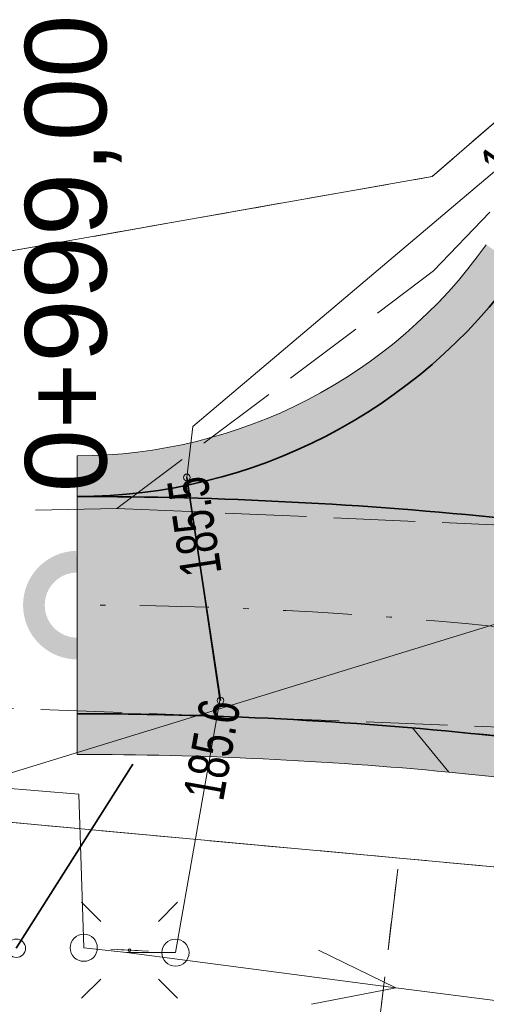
# Model space of a CAD drawing. Header units: millimetres. Extents: x 1024 to 29474, y -14562 to 6512.
# Tile 9 of 83: x 20774 to 20782, y 3061 to 3079. Entities that reach past the tile are written whole.
import ezdxf
from ezdxf.enums import TextEntityAlignment as Align

# ---------------------------------------------------------------- set-up
doc = ezdxf.new("R2010")
doc.units = ezdxf.units.MM
for name, pattern in [('2_OTKJ', [2, 1.5, -0.5]), ('4_SUEP_A', [0]), ('4_SULO', [0]), ('DASHDOT', [25.4, 12.7, -6.35, 0, -6.35]), ('EGDE', [0]), ('EGKK', [2, 1.5, -0.5]), ('EGUG', [1, 0.5, -0.5])]:
    doc.linetypes.add(name, pattern=pattern)
for name, color, linetype, lineweight in [('D.O. Kr 15x30', 7, 'Continuous', 35), ('D.O. kresk jezdnia', 254, 'Continuous', 18), ('D.O. oś pikieta', 250, 'DASHDOT', 20), ('D.O. Pobocze', 43, 'Continuous', 13), ('Dzialki', 7, 'EGDE', 18), ('Kontury', 3, 'EGKK', 18), ('OTK_L_0', 7, '2_OTKJ', 18), ('OTO_L_0', 7, 'Continuous', 35), ('OTO_L_1', 7, 'Continuous', 18), ('SUE_T_3', 7, 'Continuous', 18), ('SUEP_L_0', 1, '4_SUEP_A', 18), ('SUER_T_0', 1, 'Continuous', 18), ('SUL_L_1', 7, '4_SULO', 35), ('SUP_T_2', 7, 'Continuous', 18), ('Uzytki', 3, 'EGUG', 18)]:
    doc.layers.add(name, color=color, linetype=linetype, lineweight=lineweight)
doc.styles.get("Standard").update_dxf_attribs({"font": 'arial.ttf'})

# ---------------------------------------------------------------- blocks, each defined once
blk = doc.blocks.new('4_SUEO_W')
at = {"linetype": 'Continuous'}
for p, q in [((-0.53035, 0.53035), (-0.8839, 0.8839)), ((0.53035, 0.53035), (0.8839, 0.8839)), ((-0.53035, -0.53035), (-0.8839, -0.8839)), ((0.53035, -0.53035), (0.8839, -0.8839))]:
    blk.add_line(p, q, dxfattribs=at)
blk.add_circle((0, 0), 0.025, dxfattribs=at)
blk = doc.blocks.new('4_SUPP')
at = {"linetype": 'Continuous'}
blk.add_circle((0, 0), 0.25, dxfattribs=at)
blk = doc.blocks.new('4_SUPS')
at = {"linetype": 'Continuous'}
blk.add_circle((0, 0), 0.0625, dxfattribs=at)
blk = doc.blocks.new('Wykno-Rudnik')
at = {"layer": 'Dzialki'}
for p, q in [((4638.702376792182, 3084.912323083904), (4628.242376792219, 3075.842323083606)), ((4628.242376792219, 3075.842323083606), (4566.852376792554, 3065.012323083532)), ((4618.202376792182, 3064.162323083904), (4631.812376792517, 3068.342323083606)), ((4711.642376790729, 3055.562323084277), (4618.202376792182, 3064.162323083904))]:
    blk.add_line(p, q, dxfattribs=at)
at = {"layer": 'Kontury'}
for p, q in [((4628.242376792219, 3075.842323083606), (4638.702376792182, 3084.912323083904)), ((4566.852376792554, 3065.012323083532), (4628.242376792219, 3075.842323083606)), ((4627.632376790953, 3063.292323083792), (4618.202376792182, 3064.162323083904)), ((4622.422376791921, 3019.902323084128), (4627.632376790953, 3063.292323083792)), ((4711.642376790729, 3055.562323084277), (4627.632376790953, 3063.292323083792))]:
    blk.add_line(p, q, dxfattribs=at)
at = {"layer": 'OTK_L_0', "linetype": '2_OTKJ'}
for p, q in [((4628.269234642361, 3074.104830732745), (4632.975942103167, 3079.015071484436)), ((4622.432376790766, 3069.732323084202), (4628.269234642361, 3074.104830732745)), ((4622.432376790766, 3069.732323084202), (4616.952376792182, 3069.602323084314)), ((4622.432376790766, 3069.732323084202), (4636.072834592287, 3069.13935705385)), ((4617.032376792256, 3066.182323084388), (4640.58237679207, 3065.282323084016))]:
    blk.add_line(p, q, dxfattribs=at)
at = {"layer": 'OTO_L_0'}
blk.add_line((4620.579581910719, 3061.632833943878), (4622.726233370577, 3065.025291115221), dxfattribs=at)
at = {"layer": 'OTO_L_1'}
blk.add_circle((4620.579581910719, 3061.632833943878), 0.17, dxfattribs=at)
at = {"layer": 'SUEP_L_0', "linetype": '4_SUEP_A'}
for p, q in [((4623.83237679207, 3071.242323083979), (4629.392376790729, 3075.932323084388)), ((4623.722376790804, 3070.302323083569), (4623.83237679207, 3071.242323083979)), ((4624.33237679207, 3066.192323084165), (4623.722376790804, 3070.302323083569)), ((4623.512376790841, 3061.552323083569), (4624.33237679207, 3066.192323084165)), ((4621.732376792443, 3064.472323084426), (4617.002376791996, 3064.852323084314)), ((4621.822376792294, 3061.642323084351), (4621.732376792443, 3064.472323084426)), ((4621.822376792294, 3061.642323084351), (4622.612376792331, 3061.552323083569)), ((4623.512376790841, 3061.552323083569), (4622.612376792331, 3061.552323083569)), ((4627.570595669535, 3060.907291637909), (4622.612376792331, 3061.552323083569)), ((4627.570595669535, 3060.907291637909), (4626.147633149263, 3061.596622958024)), ((4626.018626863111, 3060.6049791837), (4627.570595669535, 3060.907291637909)), ((4637.48703342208, 3059.617228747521), (4627.570595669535, 3060.907291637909))]:
    blk.add_line(p, q, dxfattribs=at)
at = {"layer": 'SUL_L_1', "linetype": '4_SULO'}
blk.add_line((4624.342376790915, 3066.192323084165), (4623.722376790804, 3070.302323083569), dxfattribs=at)
at = {"layer": 'SUP_T_2', "linetype": 'Continuous', "lineweight": 0}
for p, q in [((4622.321669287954, 3061.615733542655), (4622.820961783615, 3061.58914400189)), ((4622.513791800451, 3061.605502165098), (4623.013084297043, 3061.578912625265))]:
    blk.add_line(p, q, dxfattribs=at)
at = {"layer": 'Uzytki'}
for p, q in [((4628.242376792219, 3075.842323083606), (4638.702376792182, 3084.912323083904)), ((4566.852376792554, 3065.012323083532), (4628.242376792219, 3075.842323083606)), ((4627.632376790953, 3063.292323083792), (4618.202376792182, 3064.162323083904)), ((4622.422376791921, 3019.902323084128), (4627.632376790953, 3063.292323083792)), ((4627.632376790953, 3063.292323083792), (4711.642376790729, 3055.562323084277))]:
    blk.add_line(p, q, dxfattribs=at)
at = {"layer": 'SUE_T_3'}
for name, p in [('4_SUEO_W', (4622.667376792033, 3061.597323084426)), ('4_SUPP', (4621.822376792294, 3061.642323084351)), ('4_SUPP', (4623.512376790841, 3061.552323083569))]:
    blk.add_blockref(name, p, dxfattribs=at)
at = {"layer": 'SUER_T_0'}
for p in [(4623.722376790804, 3070.302323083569), (4624.342376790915, 3066.192323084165)]:
    blk.add_blockref('4_SUPS', p, dxfattribs=at)
at = {"layer": 'SUP_T_2'}
for p in [(4621.822376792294, 3061.642323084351), (4623.512376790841, 3061.552323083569)]:
    blk.add_blockref('4_SUPP', p, dxfattribs=at)
at = {"layer": 'SUER_T_0', "lineweight": 9, "width": 0.7}
blk.add_text('185.7', height=0.75, rotation=54.74144267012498, dxfattribs=at).set_placement((4629.382376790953, 3075.922323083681), align=Align.MIDDLE_LEFT)
for s, rotation, p in [('185.5', 98.57847102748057, (4623.722376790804, 3070.302323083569)), ('185.6', 79.85823390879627, (4624.342376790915, 3066.192323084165))]:
    blk.add_text(s, height=0.75, rotation=rotation, dxfattribs=at).set_placement(p, align=Align.MIDDLE_RIGHT)

msp = doc.modelspace()

# ---------------------------------------------------------------- hatches: boundary and pattern name
at = {"layer": 'D.O. kresk jezdnia', "lineweight": 5, "ltscale": 0.3}
h = msp.add_hatch(color=256, dxfattribs=at)
h.dxf.hatch_style = 2
h.paths.add_polyline_path([(20774.74554662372, 3069.951244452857, 0.2426797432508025), (20782.89309189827, 3074.153246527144), (20785.33736884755, 3072.413847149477), (20785.24179037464, 3072.279536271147, 0.4636695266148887), (20785.99665013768, 3069.321333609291), (20785.86977215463, 3069.212581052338), (20782.64154075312, 3069.545361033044, 0.02568713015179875)])
h = msp.add_hatch(color=256, dxfattribs=at)
h.dxf.hatch_style = 2
edge = h.paths.add_edge_path()
edge.add_arc((20774.74588970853, 2992.951244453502), 77.0000000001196, 84.11449301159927, 90.00000000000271)
edge.add_line((20774.74588970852, 3069.951244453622), (20774.74588970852, 3067.951244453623))
edge.add_arc((20774.74588970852, 2992.951244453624), 74.99999999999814, 84.11449301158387, 90, ccw=False)
edge.add_line((20782.43645890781, 3067.555903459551), (20785.66469030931, 3067.223123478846))
edge.add_line((20785.66469030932, 3067.223123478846), (20785.86977215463, 3069.212581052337))
edge.add_line((20785.86977215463, 3069.212581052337), (20782.64154075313, 3069.545361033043))
edge = h.paths.add_edge_path()
edge.add_arc((20774.74588970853, 2992.951244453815), 74.9999999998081, 84.11449301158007, 90.00000000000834)
edge.add_line((20774.74588970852, 3067.951244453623), (20774.74588970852, 3065.951244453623))
edge.add_arc((20774.74588970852, 2992.951244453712), 72.9999999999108, 84.11449301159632, 89.99999999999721, ccw=False)
edge.add_line((20782.23137706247, 3065.566445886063), (20785.459608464, 3065.233665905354))
edge.add_line((20785.459608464, 3065.233665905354), (20785.66469030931, 3067.223123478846))
edge.add_line((20785.66469030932, 3067.223123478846), (20782.43645890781, 3067.555903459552))
at = {"layer": 'D.O. oś pikieta', "ltscale": 0.3}
h = msp.add_hatch(color=256, dxfattribs=at)
h.dxf.hatch_style = 1
h.paths.add_polyline_path([(20773.74590960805, 3067.944935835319), (20774.14590164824, 3067.947459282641, 0.417200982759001), (20774.75578780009, 3067.351326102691), (20774.76238652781, 3066.951380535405, -0.417200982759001)])
h.paths.add_polyline_path([(20773.74590960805, 3067.944935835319, -0.4112324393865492), (20774.72939288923, 3068.95110837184), (20774.73599161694, 3068.551162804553, 0.4112324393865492), (20774.14590164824, 3067.947459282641)])
h = msp.add_hatch(color=256, dxfattribs=at)
h.dxf.hatch_style = 1
h.paths.add_polyline_path([(20774.73599161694, 3068.551162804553, -0.414213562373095), (20775.34580805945, 3067.961142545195, -0.414213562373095), (20774.75578780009, 3067.351326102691), (20774.74588970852, 3067.951244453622)])
at = {"layer": 'D.O. Pobocze'}
h = msp.add_hatch(dxfattribs=at)
h.set_pattern_fill('GRAVL1', color=256, scale=0.03, style=2)
h.set_pattern_definition([(228.0128, (12153.59073439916, 0.7619999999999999), (-6.095998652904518, -6.858001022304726), [0.102516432, -10.149145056]), (184.9696999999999, (12153.52215439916, 0.6858), (9.144000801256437, 0.7619933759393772), [0.175921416, -17.41621485]), (132.5104, (12153.34689439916, 0.6705599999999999), (7.619992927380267, -8.38200660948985), [0.124044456, -12.280416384]), (267.2737, (12153.04971439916, 0.4800599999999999), (0.7619969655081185, 15.24000022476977), [0.160201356, -15.859931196]), (292.8337, (12153.04209439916, 0.32004), (-3.810007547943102, 9.143997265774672), [0.15709011, -15.551942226]), (357.2737, (12153.10305439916, 0.17526), (-15.24000022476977, 0.7619969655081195), [0.160201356, -15.859931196]), (37.6942, (12153.26307439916, 0.16764), (-9.906005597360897, -7.619992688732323), [0.211858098, -20.973934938]), (72.2553, (12153.43071439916, 0.29718), (5.334008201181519, 16.76399712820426), [0.200015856, -19.801576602]), (121.4296, (12153.49167439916, 0.48768), (-6.096006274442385, 9.905996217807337), [0.1607438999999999, -15.91366362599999]), (175.2364, (12153.40785439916, 0.62484), (8.382000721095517, -0.76199354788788), [0.1835139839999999, -8.992181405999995]), (222.3973999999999, (12153.22497439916, 0.6400800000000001), (-9.14400560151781, -8.381993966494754), [0.237323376, -23.49503175]), (138.8141, (12153.80409439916, 0.47244), (-5.334002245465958, 4.571997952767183), [0.081001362, -8.019169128]), (171.4692, (12153.74313439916, 0.5257800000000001), (9.905998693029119, -1.52400602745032), [0.1541045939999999, -15.25639138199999]), (225, (12153.59073439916, 0.54864), (-1.06581410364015e-16, -0.7620002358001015), [0.107762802, -0.969867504]), (203.1985999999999, (12153.53739439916, 0.6400800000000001), (3.809999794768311, 1.524001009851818), [0.058032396, -5.74518663]), (291.8014, (12153.48405439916, 0.61722), (-0.7619999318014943, 2.286000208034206), [0.082069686, -4.021426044]), (30.9638, (12153.51453439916, 0.54102), (2.285998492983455, 1.524001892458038), [0.1332958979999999, -4.309889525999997]), (161.5651, (12153.62883439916, 0.6096000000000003), (1.524000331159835, -0.7619987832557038), [0.09638614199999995, -2.313269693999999]), (16.38950000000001, (12153.04209439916, 0.61722), (7.620001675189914, 2.285994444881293), [0.1350264, -13.36764789]), (70.3462, (12153.17163439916, 0.65532), (-3.047996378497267, -8.382001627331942), [0.113279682, -11.214664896]), (293.1986, (12153.62883439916, 0.7619999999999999), (-1.524001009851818, 3.809999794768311), [0.11606403, -5.687154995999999]), (343.6105, (12153.67455439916, 0.65532), (-7.620001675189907, 2.285994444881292), [0.1350263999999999, -13.36764788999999]), (339.444, (12153.04209439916, 0.1447800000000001), (-3.810001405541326, 1.523996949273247), [0.13021056, -6.380320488]), (294.7751, (12153.16401439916, 0.09906), (-3.809994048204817, 8.382002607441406), [0.109101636, -10.80107796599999]), (66.80140000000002, (12153.63645439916, 0), (1.524001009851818, 3.809999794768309), [0.11606403, -5.687154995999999]), (17.354, (12153.68217439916, 0.10668), (-9.90600153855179, -3.047995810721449), [0.1277348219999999, -12.64571308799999]), (69.444, (12153.26307439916, 0), (-1.52399694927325, -3.810001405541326), [0.06510528, -6.445425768]), (101.3099, (12153.59073439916, 0), (-0.7619981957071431, 3.048000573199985), [0.03885437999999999, -3.846598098]), (165.9638, (12153.58311439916, 0.03810000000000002), (2.286000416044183, -0.7619985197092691), [0.15709011, -2.9847159]), (186.0089999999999, (12153.43071439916, 0.07620000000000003), (7.619999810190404, 0.7619994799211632), [0.1455801, -14.412409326]), (303.6901, (12153.51453439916, 0.47244), (-0.7620010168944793, 1.523999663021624), [0.109897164, -2.637532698]), (353.1572, (12153.57549439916, 0.3809999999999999), (12.95399951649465, -1.524006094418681), [0.191867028, -18.994803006]), (60.94540000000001, (12153.76599439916, 0.35814), (-3.048000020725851, -5.334000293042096), [0.07845247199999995, -7.766817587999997]), (90, (12153.80409439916, 0.42672), (-0.7619999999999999, 0.7619999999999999), [0.04572, -0.71628]), (120.2564, (12153.41547439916, 0.09906), (3.047996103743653, -5.334001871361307), [0.105860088, -10.48018224]), (48.01280000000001, (12153.36213439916, 0.1905), (6.095998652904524, 6.858001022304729), [0.205032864, -10.046628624]), (0, (12153.49929439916, 0.3429), (0.7619999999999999, 0.7619999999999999), [0.19812, -0.5638799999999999]), (325.3047999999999, (12153.69741439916, 0.3429), (-7.61999562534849, 5.334006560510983), [0.120482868, -11.927794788]), (254.0546, (12153.79647439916, 0.27432), (-0.7619999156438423, -3.048000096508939), [0.110948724, -5.436495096]), (207.6459999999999, (12153.76599439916, 0.16764), (-14.47799680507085, -7.620005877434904), [0.18064353, -17.883739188]), (175.4261, (12153.60597439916, 0.08381999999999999), (-9.906000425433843, 0.7619960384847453), [0.1911088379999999, -18.91975438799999])])
h.paths.add_polyline_path([(20786.66622649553, 3069.130479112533, -0.5747407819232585), (20785.24179037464, 3072.279536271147), (20785.33736884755, 3072.413847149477), (20785.94843808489, 3071.978997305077, 0.245403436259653), (20786.25447119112, 3069.542323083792), (20812.95885591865, 3067.174096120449), (20848.47110529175, 3063.513340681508, 0.01393070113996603), (20867.76290975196, 3062.066416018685), (20866.98351910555, 3061.353045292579, -0.01339539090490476), (20848.39419959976, 3062.767294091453)])
h.paths.add_polyline_path([(20760.71316601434, 3068.779038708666), (20763.417463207, 3068.780117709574), (20763.41366772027, 3078.292736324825), (20760.70937052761, 3078.291657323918)], flags=24)
edge = h.paths.add_edge_path()
edge.add_arc((20774.74550206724, 3079.95124445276), 9.250000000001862, 270.0024011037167, 324.5635376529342)
edge.add_line((20782.28202266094, 3074.588096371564), (20782.89309189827, 3074.153246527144))
edge.add_arc((20774.74550206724, 3079.951244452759), 10.00000000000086, 270.0022210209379, 324.5635376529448, ccw=False)
edge.add_line((20774.74588970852, 3069.951244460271), (20774.74588970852, 3070.701244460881))
h = msp.add_hatch(dxfattribs=at)
h.set_pattern_fill('GRAVL1', color=256, scale=0.03, style=2)
h.set_pattern_definition([(228.0128, (12153.59073439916, 0.7619999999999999), (-6.095998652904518, -6.858001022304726), [0.102516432, -10.149145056]), (184.9696999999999, (12153.52215439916, 0.6858), (9.144000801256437, 0.7619933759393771), [0.175921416, -17.41621485]), (132.5104, (12153.34689439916, 0.6705599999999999), (7.619992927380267, -8.38200660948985), [0.124044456, -12.280416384]), (267.2737, (12153.04971439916, 0.4800599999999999), (0.7619969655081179, 15.24000022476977), [0.160201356, -15.859931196]), (292.8337, (12153.04209439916, 0.32004), (-3.810007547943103, 9.143997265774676), [0.15709011, -15.551942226]), (357.2737, (12153.10305439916, 0.17526), (-15.24000022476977, 0.7619969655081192), [0.160201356, -15.859931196]), (37.6942, (12153.26307439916, 0.16764), (-9.906005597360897, -7.619992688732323), [0.211858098, -20.973934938]), (72.2553, (12153.43071439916, 0.29718), (5.334008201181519, 16.76399712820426), [0.200015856, -19.801576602]), (121.4296, (12153.49167439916, 0.48768), (-6.096006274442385, 9.905996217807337), [0.1607438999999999, -15.91366362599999]), (175.2364, (12153.40785439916, 0.62484), (8.382000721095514, -0.76199354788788), [0.1835139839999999, -8.992181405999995]), (222.3973999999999, (12153.22497439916, 0.6400800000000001), (-9.14400560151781, -8.381993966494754), [0.237323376, -23.49503175]), (138.8141, (12153.80409439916, 0.47244), (-5.334002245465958, 4.571997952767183), [0.081001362, -8.019169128]), (171.4692, (12153.74313439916, 0.5257800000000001), (9.905998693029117, -1.52400602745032), [0.1541045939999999, -15.25639138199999]), (225, (12153.59073439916, 0.54864), (-1.06581410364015e-16, -0.7620002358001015), [0.107762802, -0.969867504]), (203.1985999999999, (12153.53739439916, 0.6400800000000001), (3.809999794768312, 1.524001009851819), [0.058032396, -5.74518663]), (291.8014, (12153.48405439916, 0.61722), (-0.7619999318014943, 2.286000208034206), [0.082069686, -4.021426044]), (30.9638, (12153.51453439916, 0.54102), (2.285998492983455, 1.524001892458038), [0.1332958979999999, -4.309889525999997]), (161.5651, (12153.62883439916, 0.6096000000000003), (1.524000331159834, -0.7619987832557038), [0.09638614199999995, -2.313269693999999]), (16.38950000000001, (12153.04209439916, 0.61722), (7.620001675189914, 2.285994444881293), [0.1350264, -13.36764789]), (70.3462, (12153.17163439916, 0.65532), (-3.047996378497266, -8.382001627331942), [0.113279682, -11.214664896]), (293.1986, (12153.62883439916, 0.7619999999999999), (-1.524001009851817, 3.809999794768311), [0.11606403, -5.687154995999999]), (343.6105, (12153.67455439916, 0.65532), (-7.620001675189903, 2.285994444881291), [0.1350263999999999, -13.36764788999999]), (339.444, (12153.04209439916, 0.1447800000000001), (-3.810001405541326, 1.523996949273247), [0.13021056, -6.380320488]), (294.7751, (12153.16401439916, 0.09906), (-3.809994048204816, 8.382002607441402), [0.109101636, -10.80107796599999]), (66.80140000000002, (12153.63645439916, 0), (1.524001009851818, 3.80999979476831), [0.11606403, -5.687154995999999]), (17.354, (12153.68217439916, 0.10668), (-9.90600153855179, -3.047995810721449), [0.1277348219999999, -12.64571308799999]), (69.444, (12153.26307439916, 0), (-1.52399694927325, -3.810001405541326), [0.06510528, -6.445425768]), (101.3099, (12153.59073439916, 0), (-0.7619981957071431, 3.048000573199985), [0.03885437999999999, -3.846598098]), (165.9638, (12153.58311439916, 0.03810000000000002), (2.286000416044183, -0.7619985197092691), [0.15709011, -2.9847159]), (186.0089999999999, (12153.43071439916, 0.07620000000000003), (7.619999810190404, 0.7619994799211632), [0.1455801, -14.412409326]), (303.6901, (12153.51453439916, 0.47244), (-0.7620010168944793, 1.523999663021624), [0.109897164, -2.637532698]), (353.1572, (12153.57549439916, 0.3809999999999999), (12.95399951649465, -1.524006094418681), [0.191867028, -18.994803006]), (60.94540000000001, (12153.76599439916, 0.35814), (-3.04800002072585, -5.334000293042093), [0.07845247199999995, -7.766817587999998]), (90, (12153.80409439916, 0.42672), (-0.7619999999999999, 0.7619999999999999), [0.04572, -0.71628]), (120.2564, (12153.41547439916, 0.09906), (3.047996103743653, -5.334001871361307), [0.105860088, -10.48018224]), (48.01280000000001, (12153.36213439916, 0.1905), (6.095998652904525, 6.858001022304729), [0.205032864, -10.046628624]), (0, (12153.49929439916, 0.3429), (0.7619999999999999, 0.7619999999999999), [0.19812, -0.5638799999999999]), (325.3047999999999, (12153.69741439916, 0.3429), (-7.61999562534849, 5.334006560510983), [0.120482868, -11.927794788]), (254.0546, (12153.79647439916, 0.27432), (-0.7619999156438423, -3.048000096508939), [0.110948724, -5.436495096]), (207.6459999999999, (12153.76599439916, 0.16764), (-14.47799680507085, -7.620005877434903), [0.18064353, -17.883739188]), (175.4261, (12153.60597439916, 0.08381999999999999), (-9.906000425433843, 0.7619960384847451), [0.1911088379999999, -18.91975438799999])])
h.paths.add_polyline_path([(20787.89665739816, 3064.982444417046), (20787.0737051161, 3064.31330351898), (20847.90713021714, 3058.042332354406, 0.02395595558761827), (20881.63884919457, 3056.191347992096), (20928.05791278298, 3055.870309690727), (20927.31311766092, 3056.62547869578), (20881.64403613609, 3056.941330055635, -0.02395595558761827), (20847.98403590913, 3058.78837894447)])
h.paths.add_polyline_path([(20774.74588970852, 3065.951078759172, -0.008741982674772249), (20777.30486202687, 3065.906379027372, -0.01241046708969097), (20780.92166615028, 3065.689541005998), (20781.59050079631, 3064.876301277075, 0.02372379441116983), (20774.74588970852, 3065.201244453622), (20774.74584247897, 3065.951078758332)])
h = msp.add_hatch(dxfattribs=at)
h.set_pattern_fill('GRAVL1', color=256, scale=0.03, style=2)
h.set_pattern_definition([(228.0128, (12153.59073439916, 0.7619999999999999), (-6.095998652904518, -6.858001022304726), [0.102516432, -10.149145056]), (184.9696999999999, (12153.52215439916, 0.6858), (9.144000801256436, 0.761993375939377), [0.175921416, -17.41621485]), (132.5104, (12153.34689439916, 0.6705599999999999), (7.619992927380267, -8.38200660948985), [0.124044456, -12.280416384]), (267.2737, (12153.04971439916, 0.4800599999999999), (0.7619969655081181, 15.24000022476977), [0.160201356, -15.859931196]), (292.8337, (12153.04209439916, 0.32004), (-3.810007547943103, 9.143997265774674), [0.15709011, -15.551942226]), (357.2737, (12153.10305439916, 0.17526), (-15.24000022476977, 0.7619969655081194), [0.160201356, -15.859931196]), (37.6942, (12153.26307439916, 0.16764), (-9.906005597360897, -7.619992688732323), [0.211858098, -20.973934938]), (72.2553, (12153.43071439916, 0.29718), (5.334008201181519, 16.76399712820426), [0.200015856, -19.801576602]), (121.4296, (12153.49167439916, 0.48768), (-6.096006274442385, 9.905996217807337), [0.1607438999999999, -15.91366362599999]), (175.2364, (12153.40785439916, 0.62484), (8.382000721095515, -0.76199354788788), [0.1835139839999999, -8.992181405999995]), (222.3973999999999, (12153.22497439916, 0.6400800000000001), (-9.14400560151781, -8.381993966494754), [0.237323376, -23.49503175]), (138.8141, (12153.80409439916, 0.47244), (-5.334002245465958, 4.571997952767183), [0.081001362, -8.019169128]), (171.4692, (12153.74313439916, 0.5257800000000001), (9.905998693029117, -1.52400602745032), [0.1541045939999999, -15.25639138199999]), (225, (12153.59073439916, 0.54864), (-1.06581410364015e-16, -0.7620002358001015), [0.107762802, -0.969867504]), (203.1985999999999, (12153.53739439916, 0.6400800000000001), (3.80999979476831, 1.524001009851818), [0.058032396, -5.74518663]), (291.8014, (12153.48405439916, 0.61722), (-0.7619999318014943, 2.286000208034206), [0.082069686, -4.021426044]), (30.9638, (12153.51453439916, 0.54102), (2.285998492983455, 1.524001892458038), [0.1332958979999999, -4.309889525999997]), (161.5651, (12153.62883439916, 0.6096000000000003), (1.524000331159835, -0.7619987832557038), [0.09638614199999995, -2.313269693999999]), (16.38950000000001, (12153.04209439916, 0.61722), (7.620001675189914, 2.285994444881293), [0.1350264, -13.36764789]), (70.3462, (12153.17163439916, 0.65532), (-3.047996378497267, -8.382001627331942), [0.113279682, -11.214664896]), (293.1986, (12153.62883439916, 0.7619999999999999), (-1.524001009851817, 3.809999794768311), [0.11606403, -5.687154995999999]), (343.6105, (12153.67455439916, 0.65532), (-7.620001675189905, 2.285994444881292), [0.1350263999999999, -13.36764788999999]), (339.444, (12153.04209439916, 0.1447800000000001), (-3.810001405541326, 1.523996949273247), [0.13021056, -6.380320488]), (294.7751, (12153.16401439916, 0.09906), (-3.809994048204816, 8.382002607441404), [0.109101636, -10.80107796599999]), (66.80140000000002, (12153.63645439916, 0), (1.524001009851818, 3.80999979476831), [0.11606403, -5.687154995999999]), (17.354, (12153.68217439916, 0.10668), (-9.90600153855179, -3.047995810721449), [0.1277348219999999, -12.64571308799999]), (69.444, (12153.26307439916, 0), (-1.52399694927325, -3.810001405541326), [0.06510528, -6.445425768]), (101.3099, (12153.59073439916, 0), (-0.7619981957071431, 3.048000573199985), [0.03885437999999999, -3.846598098]), (165.9638, (12153.58311439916, 0.03810000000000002), (2.286000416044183, -0.7619985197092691), [0.15709011, -2.9847159]), (186.0089999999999, (12153.43071439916, 0.07620000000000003), (7.619999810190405, 0.7619994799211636), [0.1455801, -14.412409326]), (303.6901, (12153.51453439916, 0.47244), (-0.7620010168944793, 1.523999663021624), [0.109897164, -2.637532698]), (353.1572, (12153.57549439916, 0.3809999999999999), (12.95399951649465, -1.524006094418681), [0.191867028, -18.994803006]), (60.94540000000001, (12153.76599439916, 0.35814), (-3.04800002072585, -5.334000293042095), [0.07845247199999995, -7.766817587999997]), (90, (12153.80409439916, 0.42672), (-0.7619999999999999, 0.7619999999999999), [0.04572, -0.71628]), (120.2564, (12153.41547439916, 0.09906), (3.047996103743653, -5.334001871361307), [0.105860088, -10.48018224]), (48.01280000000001, (12153.36213439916, 0.1905), (6.095998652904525, 6.858001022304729), [0.205032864, -10.046628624]), (0, (12153.49929439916, 0.3429), (0.7619999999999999, 0.7619999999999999), [0.19812, -0.5638799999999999]), (325.3047999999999, (12153.69741439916, 0.3429), (-7.61999562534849, 5.334006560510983), [0.120482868, -11.927794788]), (254.0546, (12153.79647439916, 0.27432), (-0.7619999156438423, -3.048000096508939), [0.110948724, -5.436495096]), (207.6459999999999, (12153.76599439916, 0.16764), (-14.47799680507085, -7.620005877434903), [0.18064353, -17.883739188]), (175.4261, (12153.60597439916, 0.08381999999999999), (-9.906000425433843, 0.7619960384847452), [0.1911088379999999, -18.91975438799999])])
h.paths.add_polyline_path([(21671.74993793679, 2984.800505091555), (21672.93738508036, 2979.529365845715), (21673.83387403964, 2978.96252588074), (21672.31682926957, 2985.696766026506)])
h.paths.add_polyline_path([(20780.92166615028, 3065.689541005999), (20781.59050079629, 3064.876301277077), (20787.0737051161, 3064.31330351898), (20787.89665739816, 3064.982444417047), (20786.89076877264, 3065.086135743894), (20785.459608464, 3065.233665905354), (20782.23137706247, 3065.566445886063, 0.004505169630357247)])
h.paths.add_polyline_path([(21002.79066744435, 3054.805772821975), (21008.0024110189, 3054.691480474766), (21008.76868495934, 3055.424856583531), (21001.98845396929, 3055.573545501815)])
h.paths.add_polyline_path([(21153.80328241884, 3054.877356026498), (21154.56583877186, 3054.140126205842), (21160.73849470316, 3054.244362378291), (21161.4757245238, 3055.006918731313)])
h.paths.add_polyline_path([(20866.98351910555, 3061.353045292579, 0.005017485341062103), (20873.96234257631, 3061.079976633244), (20873.237351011, 3061.852181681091), (20867.76290975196, 3062.066416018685)])
h.paths.add_polyline_path([(21171.1532494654, 3055.170340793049), (21178.15221348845, 3055.288530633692), (21177.41501008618, 3054.525974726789), (21171.9147360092, 3054.433092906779), (21171.1532494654, 3055.170340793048), (21171.15243594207, 3055.171128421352)])
h.paths.add_polyline_path([(21270.64192325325, 3057.018869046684), (21270.64150221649, 3057.019263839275), (21270.64192325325, 3057.018869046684), (21271.41568466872, 3056.293337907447), (21275.81051104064, 3056.442049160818), (21276.53374267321, 3057.218235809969), (21270.65430794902, 3057.019263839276, -2.06241455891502e-06)])
h.paths.add_polyline_path([(20928.05791278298, 3055.870309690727), (20933.52523721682, 3055.83249719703), (20934.28040622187, 3056.577292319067), (20927.31311766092, 3056.62547869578)])
h.paths.add_polyline_path([(21039.88581348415, 3053.992284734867), (21045.52024154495, 3053.868723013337), (21046.28650464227, 3054.602099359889), (21039.15243713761, 3054.758547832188)])
h.paths.add_polyline_path([(21080.31227379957, 3053.122467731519), (21085.78946312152, 3053.076881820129), (21086.54163136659, 3053.825282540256), (21086.5423600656, 3053.826007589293), (21080.56313062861, 3053.869141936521, -0.0004950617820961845), (21079.56914818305, 3053.883338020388), (21080.31227379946, 3053.122467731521)])
h.paths.add_polyline_path([(21181.41266881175, 3055.343589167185), (21182.17522516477, 3054.60635934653), (21187.69630141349, 3054.699592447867), (21188.43291491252, 3055.46151130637), (21188.43353123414, 3055.462148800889)])
h.paths.add_polyline_path([(21138.92886676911, 3054.626175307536), (21139.67553420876, 3053.888677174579), (21145.20235340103, 3053.982007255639), (21145.9421808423, 3054.744607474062)])
h.paths.add_polyline_path([(21203.47814524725, 3055.716203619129), (21204.24070160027, 3054.978973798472), (21209.73966997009, 3055.071833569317), (21210.47689979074, 3055.834389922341)])
h.paths.add_polyline_path([(21064.46616233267, 3058.204385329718), (21071.46343689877, 3058.050936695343), (21070.73005990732, 3058.817199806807), (21065.22384523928, 3058.937949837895)])
h.paths.add_polyline_path([(20935.07069425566, 3056.571826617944), (20935.81548937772, 3055.81665761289), (20941.27078896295, 3055.7789282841), (20942.025957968, 3056.523723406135)])
h.paths.add_polyline_path([(21294.12795413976, 3057.861710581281), (21294.9048840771, 3057.139644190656), (21300.42709594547, 3057.341758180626), (21301.16918332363, 3058.119420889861)])
h.paths.add_polyline_path([(21276.73024107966, 3057.225283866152, 0.0001663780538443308), (21277.72918366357, 3057.261512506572), (21282.47197947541, 3057.435099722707), (21283.71504709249, 3057.480596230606), (21283.05094143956, 3056.705787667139), (21277.51125982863, 3056.503054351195)])
h.paths.add_polyline_path([(21014.75482048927, 3059.294543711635), (21014.75422262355, 3059.29398697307), (21014.75482048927, 3059.294543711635), (21021.74356630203, 3059.141282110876), (21021.01284013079, 3059.907487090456), (21015.54188268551, 3060.027463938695)])
h.paths.add_polyline_path([(20965.9418328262, 3056.276709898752, -0.0005426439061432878), (20972.44844703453, 3056.17663219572), (20971.694586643, 3055.455136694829, -1.350933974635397e-05), (20966.6950226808, 3055.555856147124), (20965.9418328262, 3056.276709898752), (20965.93714406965, 3056.281197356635)])
h.paths.add_polyline_path([(21105.64064717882, 3054.064045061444), (21106.40320353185, 3053.326815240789), (21111.88890661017, 3053.419451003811), (21112.62475559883, 3054.181984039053), (21105.64064717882, 3054.064045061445), (21105.63765268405, 3054.066940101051)])
h.paths.add_polyline_path([(20915.6801439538, 3060.706029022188), (20922.31554307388, 3060.660138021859), (20921.57074795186, 3061.415307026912), (20916.43531295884, 3061.450824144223)])
h.paths.add_polyline_path([(21082.25982214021, 3057.849655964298, 0.003202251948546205), (21088.63860159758, 3057.826781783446), (21088.27408982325, 3058.190910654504), (21088.24980872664, 3058.215166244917), (21086.85000801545, 3058.592852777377), (21082.99830168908, 3058.592852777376)])
h.paths.add_polyline_path([(21173.94656166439, 3059.218081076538), (21180.51508045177, 3059.329002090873), (21179.92342549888, 3059.903347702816), (21174.51091819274, 3059.801825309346)])
h.paths.add_polyline_path([(21192.01847010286, 3059.523257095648), (21198.46887536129, 3059.632183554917), (21198.46872214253, 3059.632327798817), (21197.82055812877, 3060.242525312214), (21192.61836747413, 3060.143763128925)])
h.paths.add_polyline_path([(21238.30221033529, 3056.304269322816), (21238.75446006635, 3055.867040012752), (21243.77401601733, 3055.890717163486), (21244.30665412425, 3056.405664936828)])
h.paths.add_polyline_path([(20940.19543447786, 3060.536479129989), (20943.85022466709, 3060.511202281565, -0.0001981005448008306), (20946.22895232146, 3060.493808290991), (20945.74464697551, 3060.981870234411), (20945.74464697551, 3060.982092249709), (20945.49469400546, 3060.986940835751), (20940.74540370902, 3061.078893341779)])
h.paths.add_polyline_path([(21138.15288068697, 3058.613641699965), (21144.17067799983, 3058.715262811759), (21144.17042921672, 3058.715503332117), (21143.6448502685, 3059.223626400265), (21138.64441638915, 3059.131025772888)])
h.paths.add_polyline_path([(21108.69767300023, 3058.57668988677), (21108.24512630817, 3058.108596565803), (21108.24481681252, 3058.10827643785), (21108.24512630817, 3058.108596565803), (21114.15395371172, 3058.20837752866), (21113.67783641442, 3058.66868169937), (21112.79447119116, 3058.652323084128)])
h.paths.add_polyline_path([(20934.28040622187, 3056.577292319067), (20933.52523721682, 3055.832497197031), (20935.81548937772, 3055.81665761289), (20935.07069425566, 3056.571826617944)])

# ---------------------------------------------------------------- linework, layer by layer
at = {"layer": 'D.O. Kr 15x30'}
msp.add_line((20782.2313770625, 3065.56644588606), (20785.459608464, 3065.233665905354), dxfattribs=at)
for centre, radius, start, end in [((20774.74550206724, 3079.951244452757), 9.999999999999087, 270.0002552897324, 324.5635376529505), ((20774.74588970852, 2992.951244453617), 77.00000000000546, 84.11449301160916, 90), ((20774.74588970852, 2992.951244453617), 73.00000000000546, 84.11449301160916, 90), ((20774.74716709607, 2992.753773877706), 73.19730489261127, 87.99753607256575, 90.00099988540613)]:
    msp.add_arc(centre, radius, start, end, dxfattribs=at)
at = {"layer": 'D.O. oś pikieta', "ltscale": 0.1}
msp.add_arc((20774.74588970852, 2992.951244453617), 75.00000000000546, 84.11449301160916, 90, dxfattribs=at)
at = {"layer": 'D.O. Pobocze'}
for p, q in [((20774.74554328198, 3070.70124445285), (20774.74588970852, 3065.201244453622)), ((20780.92166615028, 3065.689541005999), (20786.89076877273, 3065.086135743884)), ((20781.59050079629, 3064.876301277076), (20780.92166615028, 3065.689541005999)), ((20780.92166615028, 3065.689541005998), (20781.59050079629, 3064.876301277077)), ((20781.59050079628, 3064.876301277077), (20787.0737051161, 3064.31330351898))]:
    msp.add_line(p, q, dxfattribs=at)
for centre, radius, start, end in [((20774.74550206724, 3079.951244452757), 9.249999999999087, 270.0002552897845, 324.5635376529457), ((20774.74588970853, 2992.951244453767), 72.24999999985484, 84.56392651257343, 90)]:
    msp.add_arc(centre, radius, start, end, dxfattribs=at)

# ---------------------------------------------------------------- block references
msp.add_blockref('Wykno-Rudnik', (16153.04209439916, 0))

# ---------------------------------------------------------------- texts
at = {"layer": 'D.O. oś pikieta', "ltscale": 0.3, "insert": (20773.78401126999, 3070.026768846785), "char_height": 1.5, "width": 6.846196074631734, "attachment_point": 1, "rotation": 90.02286072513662}
msp.add_mtext('0+999,00', dxfattribs=at)

doc.saveas('drawing.dxf')
